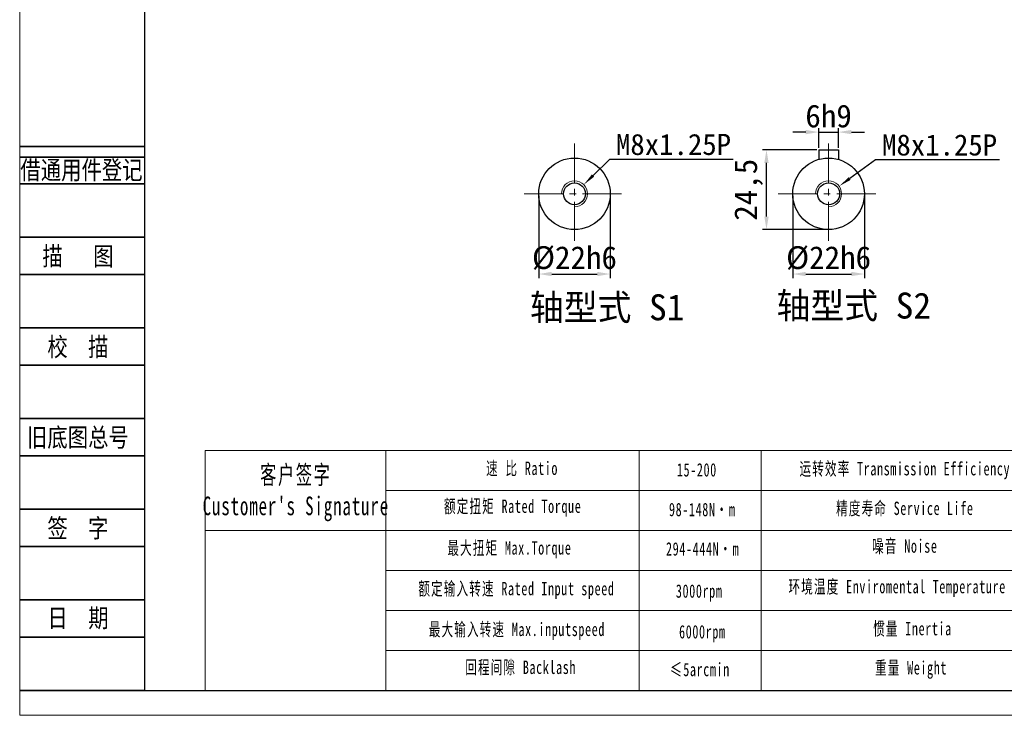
# Model space of a CAD drawing. Header units: millimetres. Extents: x 7380 to 8025, y -922 to -466.
# Tile 1 of 6: x 7380 to 7683, y -922 to -708. Entities that reach past the tile are written whole.
import ezdxf
from ezdxf.enums import TextEntityAlignment as Align

# ---------------------------------------------------------------- set-up
doc = ezdxf.new("R2010")
doc.units = ezdxf.units.MM
doc.header["$PDSIZE"] = -5
doc.linetypes.add('点画线', pattern=[18, 12, -2, 2, -2])
doc.layers.get('0').update_dxf_attribs({"lineweight": 18})
doc.layers.get('Defpoints').update_dxf_attribs({"lineweight": 18})
for name, color, linetype, lineweight in [('2细线层', 4, 'Continuous', 35), ('6文字层', 3, 'Continuous', 35), ('7中心线层', 7, '点画线', 18), ('剖面线层', 4, 'Continuous', 18), ('图框_外框线', 7, 'Continuous', 18), ('尺寸线', 7, 'Continuous', 25), ('尺寸线层', 3, 'Continuous', 18), ('标注线', 7, 'Continuous', 18), ('粗实线', 7, 'Continuous', 40)]:
    doc.layers.add(name, color=color, linetype=linetype, lineweight=lineweight)
doc.styles.add('宋体', font='txt', dxfattribs={"width": 0.8})
doc.styles.add('工程字', font='txt')
doc.styles.add('标准', font='txt', dxfattribs={"width": 0.667})
doc.dimstyles.new('DIMSTYLE_17', dxfattribs={"dimtxt": 8, "dimasz": 12, "dimexe": 0.18, "dimexo": 0.0625, "dimgap": 0.09, "dimtad": 1, "dimtih": 1, "dimtoh": 1, "dimdec": 3, "dimdsep": 46, "dimtxsty": 'Standard', "dimblk": '_CAXARROW', "dimcen": 0.09, "dimdle": 24, "dimadec": 0, "dimazin": 0, "dimtfac": 0.7, "dimtdec": 3, "dimtofl": 0, "dimtmove": 0, "dimatfit": 3, "dimfxl": 1, "dimtolj": 1, "dimarcsym": 0})
doc.dimstyles.new('ISO-25', dxfattribs={"dimtxt": 7, "dimasz": 4, "dimexe": 1.25, "dimexo": 0.625, "dimtad": 1, "dimtxsty": '工程字', "dimcen": 2, "dimdle": 8, "dimadec": 0, "dimazin": 0, "dimtfac": 1, "dimtmove": 0, "dimatfit": 3, "dimfxl": 1, "dimarcsym": 0})

# ---------------------------------------------------------------- blocks, each defined once
blk = doc.blocks.new('*X30')
at = {"layer": 'Defpoints', "color": 0}
for p in [(7631.51, -742.74), (7625.51, -748.21), (7631.51, -748.21)]:
    blk.add_point(p, dxfattribs=at)
at = {"layer": '尺寸线层', "color": 0, "lineweight": -2}
for p, q in [((7621.51, -742.74), (7617.51, -742.74)), ((7625.51, -747.58), (7625.51, -741.49)), ((7625.51, -742.74), (7631.51, -742.74)), ((7631.51, -747.58), (7631.51, -741.49)), ((7635.51, -742.74), (7639.51, -742.74))]:
    blk.add_line(p, q, dxfattribs=at)
at = {"layer": '尺寸线层', "color": 0}
for points in [[(7621.51, -743.4), (7621.51, -742.07), (7625.51, -742.74)], [(7635.51, -742.07), (7635.51, -743.4), (7631.51, -742.74)]]:
    blk.add_solid(points, dxfattribs=at)
at = {"layer": '尺寸线层', "color": 0, "insert": (7628.51, -737.84), "char_height": 7, "attachment_point": 5, "style": '工程字'}
blk.add_mtext('\\A1;6h9', dxfattribs=at)
blk = doc.blocks.new('*X31')
at = {"layer": 'Defpoints', "color": 0}
for p in [(7617.51, -761.71), (7639.51, -761.71), (7639.51, -786.38)]:
    blk.add_point(p, dxfattribs=at)
at = {"layer": '尺寸线层', "color": 0, "lineweight": -2}
for p, q in [((7617.51, -762.33), (7617.51, -787.63)), ((7639.51, -762.33), (7639.51, -787.63)), ((7621.51, -786.38), (7635.51, -786.38))]:
    blk.add_line(p, q, dxfattribs=at)
at = {"layer": '尺寸线层', "color": 0}
for points in [[(7621.51, -785.71), (7621.51, -787.04), (7617.51, -786.38)], [(7635.51, -787.04), (7635.51, -785.71), (7639.51, -786.38)]]:
    blk.add_solid(points, dxfattribs=at)
at = {"layer": '尺寸线层', "color": 0, "insert": (7628.51, -781.48), "char_height": 7, "attachment_point": 5, "style": '工程字'}
blk.add_mtext('\\A1;%%C22h6', dxfattribs=at)
blk = doc.blocks.new('*X32')
at = {"layer": 'Defpoints', "color": 0}
for p in [(7609.42, -748.21), (7625.51, -748.21), (7628.51, -772.71)]:
    blk.add_point(p, dxfattribs=at)
at = {"layer": '尺寸线层', "color": 0, "lineweight": -2}
for p, q in [((7624.88, -748.21), (7608.17, -748.21)), ((7609.42, -768.71), (7609.42, -752.21)), ((7627.88, -772.71), (7608.17, -772.71))]:
    blk.add_line(p, q, dxfattribs=at)
at = {"layer": '尺寸线层', "color": 0}
for points in [[(7610.09, -752.21), (7608.75, -752.21), (7609.42, -748.21)], [(7608.75, -768.71), (7610.09, -768.71), (7609.42, -772.71)]]:
    blk.add_solid(points, dxfattribs=at)
at = {"layer": '尺寸线层', "color": 0, "insert": (7603.93, -760.46), "char_height": 7, "attachment_point": 5, "rotation": 90, "style": '工程字'}
blk.add_mtext('\\A1;24,5', dxfattribs=at)
blk = doc.blocks.new('_CAXARROW')
blk.add_hatch(color=0).paths.add_polyline_path([(0, 0), (-1, 0.125), (-1, -0.125)], flags=0)
blk = doc.blocks.new('*X33')
at = {"layer": 'Defpoints', "color": 0}
for p in [(7631.75, -759.37), (7625.26, -764.05)]:
    blk.add_point(p, dxfattribs=at)
at = {"layer": '尺寸线层', "color": 0, "linetype": 'ByBlock', "lineweight": -2}
for p, q in [((7642.95, -751.29), (7634.99, -757.03)), ((7681, -751.29), (7642.95, -751.29)), ((7628.42, -761.71), (7628.6, -761.71)), ((7628.51, -761.8), (7628.51, -761.62))]:
    blk.add_line(p, q, dxfattribs=at)
at = {"layer": '尺寸线层', "color": 0, "lineweight": -2, "xscale": 4, "yscale": 4, "zscale": 4, "rotation": 215.8218464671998}
blk.add_blockref('_CAXARROW', (7631.75, -759.37), dxfattribs=at)
at = {"layer": '尺寸线层', "color": 0, "insert": (7662.62, -746.74), "char_height": 6.5, "attachment_point": 5, "style": '工程字'}
blk.add_mtext('\\A1;M8x1.25P', dxfattribs=at)
blk = doc.blocks.new('*X34')
at = {"layer": 'Defpoints', "color": 0}
for p in [(7539.41, -761.71), (7561.41, -761.71), (7561.41, -786.38)]:
    blk.add_point(p, dxfattribs=at)
at = {"layer": '尺寸线层', "color": 0, "lineweight": -2}
for p, q in [((7539.41, -762.33), (7539.41, -787.63)), ((7561.41, -762.33), (7561.41, -787.63)), ((7543.41, -786.38), (7557.41, -786.38))]:
    blk.add_line(p, q, dxfattribs=at)
at = {"layer": '尺寸线层', "color": 0}
for points in [[(7543.41, -785.71), (7543.41, -787.04), (7539.41, -786.38)], [(7557.41, -787.04), (7557.41, -785.71), (7561.41, -786.38)]]:
    blk.add_solid(points, dxfattribs=at)
at = {"layer": '尺寸线层', "color": 0, "insert": (7550.41, -781.48), "char_height": 7, "attachment_point": 5, "style": '工程字'}
blk.add_mtext('\\A1;%%C22h6', dxfattribs=at)
blk = doc.blocks.new('*X35')
at = {"layer": 'Defpoints', "color": 0}
for p in [(7553.26, -758.91), (7547.56, -764.51)]:
    blk.add_point(p, dxfattribs=at)
at = {"layer": '尺寸线层', "color": 0, "linetype": 'ByBlock', "lineweight": -2}
for p, q in [((7561.18, -751.13), (7556.12, -756.1)), ((7599.23, -751.13), (7561.18, -751.13)), ((7550.32, -761.71), (7550.5, -761.71)), ((7550.41, -761.8), (7550.41, -761.62))]:
    blk.add_line(p, q, dxfattribs=at)
at = {"layer": '尺寸线层', "color": 0, "lineweight": -2, "xscale": 4, "yscale": 4, "zscale": 4, "rotation": 224.4948036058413}
blk.add_blockref('_CAXARROW', (7553.26, -758.91), dxfattribs=at)
at = {"layer": '尺寸线层', "color": 0, "insert": (7580.85, -746.58), "char_height": 6.5, "attachment_point": 5, "style": '工程字'}
blk.add_mtext('\\A1;M8x1.25P', dxfattribs=at)

msp = doc.modelspace()

# ---------------------------------------------------------------- linework, layer by layer
for p, q in [((7492.4819, -840.6763), (7492.4819, -914.3947)), ((7570.2937, -840.6763), (7570.2937, -914.3947))]:
    msp.add_line(p, q)
at = {"layer": '2细线层'}
for p, q in [((7379.9131, -747.1726), (7418.292, -747.1726)), ((7379.9131, -750.4512), (7418.292, -750.4512)), ((7379.9131, -758.6477), (7418.292, -758.6477)), ((7379.9131, -775.0408), (7418.292, -775.0408)), ((7379.9131, -786.516), (7418.292, -786.516)), ((7379.9131, -802.9091), (7418.292, -802.9091)), ((7379.9131, -814.3842), (7418.292, -814.3842)), ((7379.9131, -830.7773), (7418.292, -830.7773)), ((7379.9131, -842.2525), (7418.292, -842.2525)), ((7379.9131, -858.6456), (7418.292, -858.6456)), ((7379.9131, -870.1207), (7418.292, -870.1207)), ((7379.9131, -886.5138), (7418.292, -886.5138)), ((7379.9131, -897.989), (7418.292, -897.989)), ((7379.9131, -914.3821), (7418.292, -914.3821))]:
    msp.add_line(p, q, dxfattribs=at)
at = {"layer": '7中心线层', "color": 0}
for p, q in [((7550.4108, -746.2091), (7550.4108, -777.2091)), ((7628.5064, -746.2091), (7628.5064, -777.2091)), ((7534.9108, -761.7091), (7565.9108, -761.7091)), ((7613.0064, -761.7091), (7644.0064, -761.7091))]:
    msp.add_line(p, q, dxfattribs=at)
at = {"layer": '剖面线层', "color": 0}
msp.add_line((7436.8729, -840.6763), (7436.8729, -914.3821), dxfattribs=at)
at = {"layer": '图框_外框线'}
for p, q in [((7436.8729, -840.6763), (8017.1495, -840.6763)), ((7607.7848, -840.6763), (7607.7848, -914.3737)), ((7492.4819, -852.9741), (7818.6093, -852.9741)), ((7436.8729, -865.272), (8017.1495, -865.272)), ((7492.4819, -877.5698), (8017.1495, -877.5698)), ((7492.4819, -889.8677), (8017.1495, -889.8677)), ((7492.4819, -902.1655), (8017.1495, -902.1655))]:
    msp.add_line(p, q, dxfattribs=at)
at = {"layer": '图框_外框线', "color": 3}
msp.add_lwpolyline([(7379.9037, -922.0598), (8024.8272, -922.0598), (8024.8272, -466.0067), (7379.9037, -466.0067)], close=True, dxfattribs=at)
at = {"layer": '图框_外框线', "color": 3, "lineweight": 25}
msp.add_lwpolyline([(7418.292, -914.3821), (8017.1495, -914.3821), (8017.1495, -473.6844), (7418.292, -473.6844)], close=True, dxfattribs=at)
at = {"layer": '标注线', "color": 0}
for centre in [(7550.4108, -761.7091), (7628.5064, -761.7091)]:
    msp.add_arc(centre, 4, 270, 180, dxfattribs=at)
at = {"layer": '粗实线', "linetype": 'Continuous', "lineweight": 30}
for p, q in [((7625.5064, -748.2091), (7625.5064, -751.1261)), ((7625.5064, -748.2091), (7631.5064, -748.2091)), ((7631.5064, -748.2091), (7631.5064, -751.1261))]:
    msp.add_line(p, q, dxfattribs=at)
for centre, radius in [((7550.4108, -761.7091), 11), ((7628.5064, -761.7091), 11), ((7550.4108, -761.7091), 3.375), ((7628.5064, -761.7091), 3.375)]:
    msp.add_circle(centre, radius, dxfattribs=at)

# ---------------------------------------------------------------- texts
at = {"layer": '6文字层', "color": 3, "style": '宋体', "width": 0.8}
for s, p in [('借通用件登记', (7398.8944, -754.3321)), ('描   图', (7397.8006, -780.7784)), ('校  描', (7397.8006, -808.6466)), ('旧底图总号', (7397.8006, -836.5149)), ('签  字', (7397.8006, -864.3832)), ('日  期', (7397.8108, -892.0878))]:
    msp.add_text(s, height=5.73758, dxfattribs=at).set_placement(p, align=Align.MIDDLE)
at = {"layer": '图框_外框线', "color": 1, "attachment_point": 2, "style": '标准'}
for s, insert, char_height, width in [('\\T1.1;速 比 Ratio', (7534.3034, -844.0578), 4.099281, 33.494862), ('\\T1.1;运转效率 Transmission Efficiency', (7651.9387, -844.1838), 4.099281, 69.661356), ("\\T1.1;客户签字\\PCustomer's Signature", (7464.7732, -845.2266), 5.738994, 71.393676), ('\\T1.1;15-200', (7588.0265, -844.5307), 4.099281, 24.353938), ('\\T1.1;额定扭矩 Rated Torque', (7531.422, -855.7194), 4.099281, 72.781617), ('\\T1.1;精度寿命 Service Life', (7651.9387, -856.3667), 4.099281, 54.679212), ('\\T1.1;98-148N·m', (7589.6809, -856.7343), 4.099281, 33.952808), ('\\T1.1;最大扭矩 Max.Torque', (7530.4135, -868.5327), 4.099281, 48.387945), ('\\T1.1;噪音 Noise', (7651.9387, -867.9625), 4.099281, 36.171855), ('\\T1.1;294-444N·m', (7589.7979, -868.8386), 4.099281, 40.769219), ('\\T1.1;额定输入转速 Rated Input speed', (7532.5745, -881.0582), 4.099281, 64.331445), ('\\T1.1;环境温度 Enviromental Temperature', (7649.5885, -880.4389), 4.099281, 160.154626), ('\\T1.1;3000rpm', (7588.7355, -881.8038), 4.099281, 33.18459), ('\\T1.1;最大输入转速 Max.inputspeed ', (7532.7186, -893.5835), 4.099281, 64.703087), ('\\T1.1;6000rpm', (7589.7139, -894.3207), 4.099281, 89.634103), ('\\T1.1;惯量 Inertia', (7654.2888, -893.3557), 4.099281, 37.03394), ('\\T1.1;回程间隙 Backlash', (7533.8712, -905.2451), 4.099281, 52.464024), ('{\\T1.1;≤5arcmin }', (7588.9643, -905.9242), 4.099281, 33.18459), ('\\T1.1;重量 Weight', (7653.8482, -905.3918), 4.099281, 31.875213)]:
    msp.add_mtext(s, dxfattribs=dict(at, insert=insert, char_height=char_height, width=width))
at = {"layer": '尺寸线', "color": 0, "char_height": 8, "attachment_point": 1, "style": '工程字'}
for s, insert, width in [('轴型式 S1', (7536.6998, -792.608), 81.437235), ('轴型式 S2', (7612.5005, -792.0741), 68.081529)]:
    msp.add_mtext(s, dxfattribs=dict(at, insert=insert, width=width))

# ---------------------------------------------------------------- dimensions: what is measured, and where the dimension line sits
at = {"layer": '尺寸线层'}
for base, p1, p2, text, picture, middle in [((7631.5064, -742.7365), (7625.5064, -748.2091), (7631.5064, -748.2091), '<>h9', '*X30', (7628.5064, -742.7365)), ((7561.4108, -786.3764), (7539.4108, -761.7091), (7561.4108, -761.7091), '%%C<>h6', '*X34', (7550.4108, -786.3764)), ((7639.5064, -786.3764), (7617.5064, -761.7091), (7639.5064, -761.7091), '%%C<>h6', '*X31', (7628.5064, -786.3764))]:
    dim = msp.add_linear_dim(base=base, p1=p1, p2=p2, text=text, dimstyle='ISO-25', override={"dimgap": 1.4, "dimsah": 1, "dimtolj": 1}, dxfattribs=at)
    dim.commit()
    dim.dimension.update_dxf_attribs({"geometry": picture, "text_midpoint": middle, "dimtype": 160})
at = {"layer": '尺寸线层', "linetype": 'ByBlock'}
for p1, p2, picture, middle in [((7547.5576, -764.5125), (7553.2641, -758.9057), '*X35', (7580.8538, -751.1287)), ((7625.2631, -764.0502), (7631.7498, -759.368), '*X33', (7662.6209, -751.2862))]:
    dim = msp.add_diameter_dim_2p(p1=p1, p2=p2, text='M8x1.25P', dimstyle='DIMSTYLE_17', override={"dimtxt": 6.5, "dimasz": 4, "dimgap": 1.3, "dimpost": '%%C<>', "dimtxsty": '工程字', "dimsah": 1, "dimdle": 8}, dxfattribs=at)
    dim.commit()
    dim.dimension.update_dxf_attribs({"geometry": picture, "text_midpoint": middle, "dimtype": 163})
at = {"layer": '尺寸线层'}
dim = msp.add_linear_dim(base=(7609.4186, -748.2091), p1=(7628.5064, -772.7091), p2=(7625.5064, -748.2091), angle=90, dimstyle='ISO-25', override={"dimgap": 1.4, "dimsah": 1, "dimtolj": 1, "dimtzin": 8}, dxfattribs=at)
dim.commit()
dim.dimension.update_dxf_attribs({"geometry": '*X32', "text_midpoint": (7603.932, -760.4591)})

# ---------------------------------------------------------------- next in the draw order: texts
at = {"layer": '图框_外框线', "color": 1, "char_height": 4.099281, "width": 160.154626, "attachment_point": 2, "style": '标准', "bg_fill": 2}
for s, insert in [('{\\f宋体|b0|i0|c134|p2;\\W0.65;扭转刚性 \\fArial|b0|i0|c0|p34;Torsional Rigidity}', (7751.0892, -845.0104)), ('{\\f宋体|b0|i0|c134|p2;容许径向力Max Radial Force}', (7751.4316, -856.1902)), ('{\\f宋体|b0|i0|c134|p2;容许轴向力Max Axial Force}', (7750.8995, -868.8607))]:
    msp.add_mtext(s, dxfattribs=dict(at, insert=insert))

doc.saveas('drawing.dxf')
